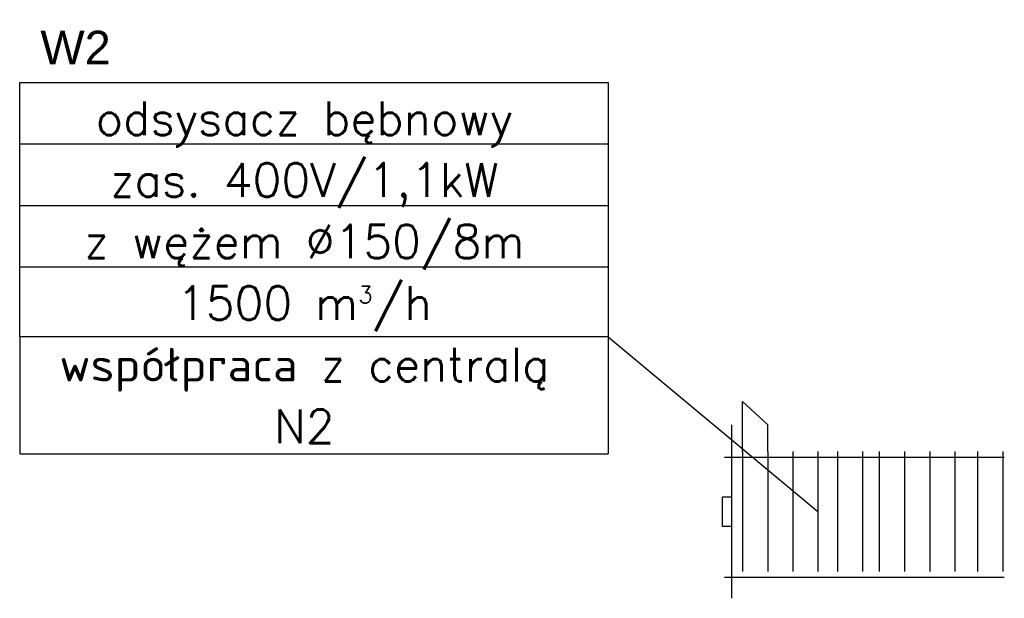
# Model space of a CAD drawing. Header units: millimetres. Extents: x 295542 to 440356, y 17772 to 133669.
# Tile 36 of 73: x 307108 to 310627, y 51642 to 53710. Entities that reach past the tile are written whole.
import ezdxf

# ---------------------------------------------------------------- set-up
doc = ezdxf.new("R2010")
doc.units = ezdxf.units.MM
doc.linetypes.add('Ciągłe', pattern=[0])
doc.layers.add('0_opis_wentylacja', color=110, linetype='Ciągłe')
doc.layers.add('FLUID-W1', color=7, linetype='Continuous')
doc.styles.add('FDBES', font='simplex.shx')
doc.styles.get("Standard").update_dxf_attribs({"font": 'arial.ttf'})

msp = doc.modelspace()

# ---------------------------------------------------------------- linework, layer by layer
at = {"layer": '0_opis_wentylacja'}
for p, q in [((309210.522, 53265.043), (307108.237, 53265.043)), ((309210.522, 53265.043), (307108.237, 53265.043)), ((309210.522, 53265.043), (307108.237, 53265.043)), ((309210.522, 53265.043), (307108.237, 53265.043)), ((309210.522, 53045.043), (307108.237, 53045.043)), ((309210.522, 53045.043), (307108.237, 53045.043)), ((309210.522, 53045.043), (307108.237, 53045.043)), ((309210.522, 53045.043), (307108.237, 53045.043)), ((309210.522, 52825.043), (307108.237, 52825.043)), ((309210.522, 52825.043), (307108.237, 52825.043)), ((309210.522, 52825.043), (307108.237, 52825.043)), ((309210.522, 52825.043), (307108.237, 52825.043)), ((307108.237, 52577.043), (307108.237, 52158.411)), ((309210.522, 52577.043), (309210.522, 52158.411)), ((309210.522, 52577.043), (309960.766, 51952.307, 1998.302)), ((307108.237, 52158.411), (309210.522, 52158.411))]:
    msp.add_line(p, q, dxfattribs=at)
msp.add_lwpolyline([(307108.237, 53485.043), (309210.522, 53485.043), (309210.522, 52577.043), (307108.237, 52577.043)], close=True, dxfattribs=at)
msp.add_lwpolyline([(307108.237, 53485.043), (309210.522, 53485.043), (309210.522, 52577.043), (307108.237, 52577.043)], close=True, dxfattribs=at)
msp.add_lwpolyline([(307108.237, 53485.043), (309210.522, 53485.043), (309210.522, 52577.043), (307108.237, 52577.043)], close=True, dxfattribs=at)
at = {"layer": 'FLUID-W1', "color": 10, "linetype": 'Continuous'}
for p, q in [((309691.272, 52166.757, 1998.302), (309691.272, 52346.007, 1998.302)), ((309781.272, 52261.752, 1998.302), (309691.272, 52346.007, 1998.302)), ((309651.272, 52262.307, 1998.302), (309651.272, 51642.307, 1998.302)), ((309781.272, 52166.757, 1998.302), (309781.272, 52261.752, 1998.302)), ((309626.655, 52147.123), (310626.655, 52147.123)), ((309691.272, 52166.757, 1998.302), (309691.272, 51737.857, 1998.302)), ((309781.272, 52166.757, 1998.302), (309781.272, 51737.857, 1998.302)), ((309870.766, 52166.757, 1998.302), (309870.766, 51737.857, 1998.302)), ((309960.766, 52166.757, 1998.302), (309960.766, 51737.857, 1998.302)), ((310030.056, 52166.757, 1998.302), (310030.056, 51737.857, 1998.302)), ((310120.056, 52166.757, 1998.302), (310120.056, 51737.857, 1998.302)), ((310179.866, 52166.757, 1998.302), (310179.866, 51737.857, 1998.302)), ((310269.866, 52166.757, 1998.302), (310269.866, 51737.857, 1998.302)), ((310360.37, 52166.757, 1998.302), (310360.37, 51737.857, 1998.302)), ((310450.37, 52166.757, 1998.302), (310450.37, 51737.857, 1998.302)), ((310531.082, 52166.757, 1998.302), (310531.082, 51737.857, 1998.302)), ((310621.082, 52166.757, 1998.302), (310621.082, 51737.857, 1998.302)), ((309619.16, 51899.403, 1998.302), (309619.16, 52005.212, 1998.302)), ((309619.16, 52005.212, 1998.302), (309651.272, 52005.212, 1998.302)), ((309651.272, 51899.403, 1998.302), (309619.16, 51899.403, 1998.302)), ((309626.655, 51718.223), (310626.655, 51718.223))]:
    msp.add_line(p, q, dxfattribs=at)

# ---------------------------------------------------------------- texts
at = {"layer": '0_opis_wentylacja', "insert": (307182.1, 53550.349), "char_height": 120, "width": 1871.89986, "attachment_point": 7}
msp.add_mtext('W2', dxfattribs=at)
at = {"layer": '0_opis_wentylacja', "insert": (308125.574, 52807.276), "char_height": 120, "attachment_point": 5, "line_spacing_factor": 1.1, "style": 'FDBES'}
msp.add_mtext('odsysacz bębnowy \\Pzas. 400V/1,1kW\\Pz wężem %%C150/8m\\P1500 m{\\H0.5x;\\A2;3}/h\\Pwspółpraca z centralą \\PN2', dxfattribs=at)

doc.saveas('drawing.dxf')
